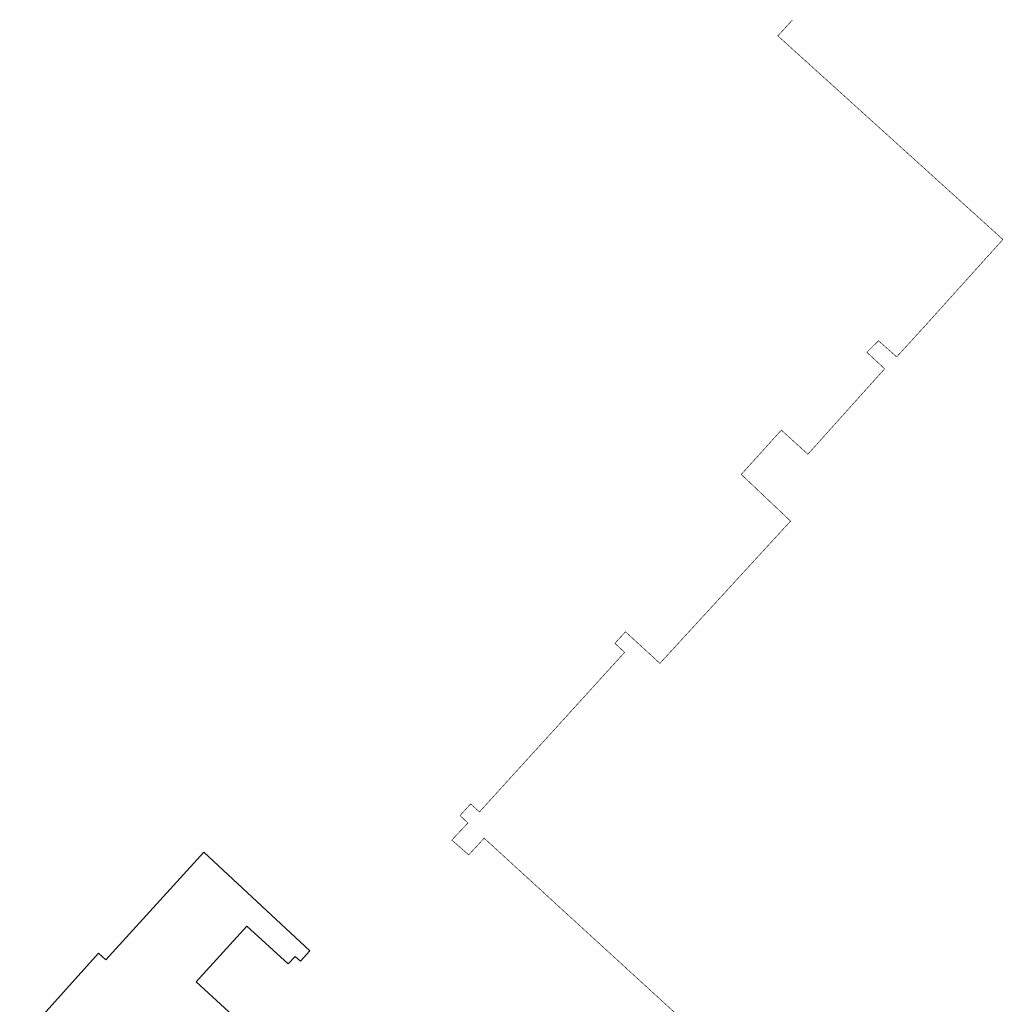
# Model space of a CAD drawing. Header units: metres. Extents: x 111546 to 149831, y 498798 to 507863.
# Tile 17 of 256: x 113406 to 113572, y 499093 to 499260. Entities that reach past the tile are written whole.
import ezdxf

# ---------------------------------------------------------------- set-up
doc = ezdxf.new("R2010")
doc.units = ezdxf.units.M
doc.layers.add('0-kadastrale percelen', color=253, linetype='AI-KADASTRAAL', lineweight=9)
doc.layers.add('0-werkgrens', color=210, linetype='FENCELINE1')
doc.styles.get("Standard").update_dxf_attribs({"font": 'isocp-ie.shx'})
doc.linetypes.add('AI-KADASTRAAL', pattern='A,5.5,-2,["K",Standard,S=1.8,R=0,X=0,Y=-0.9],-2,5.5,-2,[5,NLCS.SHX,S=0.75,R=0,X=0,Y=0],-2', length=19)
doc.linetypes.add('FENCELINE1', pattern='A,6.35,-2.54,[133,ltypeshp.shx,S=2.54,R=0,X=-2.54,Y=0],-2.54,25.4', length=36.83)

msp = doc.modelspace()

# ---------------------------------------------------------------- linework, layer by layer
at = {"layer": '0-kadastrale percelen', "ltscale": 0.25}
msp.add_lwpolyline([(113451.4269, 499082.5116), (113435.5889, 499097.0686), (113444.1869, 499106.4806), (113451.1849, 499100.0886), (113452.3449, 499101.3576), (113453.2309, 499100.5486), (113454.8499, 499102.3206), (113436.8619, 499119.0216), (113420.2459, 499100.7756), (113419.0259, 499101.8996), (113405.6789, 499087.0856)], dxfattribs=at)
at = {"layer": '0-werkgrens', "ltscale": 0.1, "const_width": 0.1}
msp.add_lwpolyline([(113528.8523, 499080.6824), (113484.3592, 499121.3964), (113481.7518, 499118.5631), (113478.8756, 499121.0748), (113481.6096, 499123.9573), (113480.2758, 499125.2337), (113482.0661, 499127.1898), (113483.5752, 499125.8529), (113508.1547, 499152.8686), (113506.5096, 499154.4027), (113508.3067, 499156.358), (113514.1383, 499151.0025), (113536.2701, 499175.1075), (113527.9235, 499183.0101), (113534.7125, 499190.5189), (113539.2039, 499186.4284), (113552.2094, 499200.9041), (113549.195, 499203.6977), (113551.1745, 499205.6516), (113554.2494, 499202.9212), (113558.9817, 499208.1019), (113572.242, 499222.806), (113534.1214, 499257.2989), (113534.1214, 499257.2989), (113536.1072, 499259.4595), (113536.5925, 499259.9876)], dxfattribs=at)

doc.saveas('drawing.dxf')
